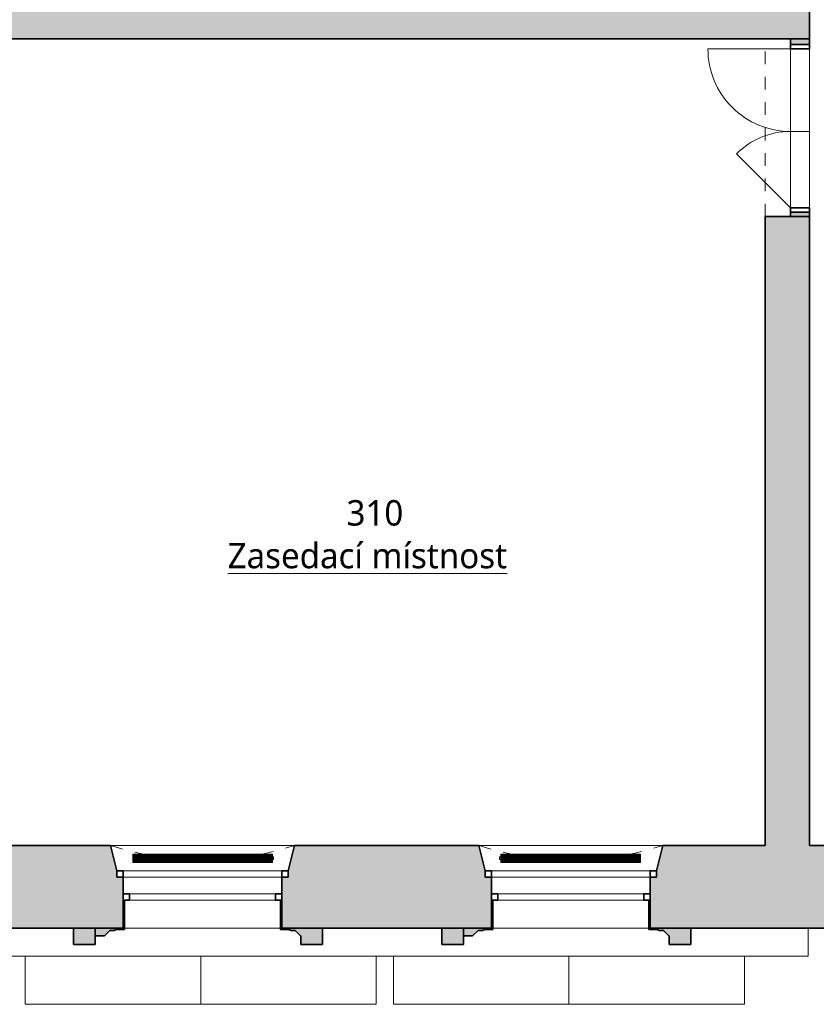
# Model space of a CAD drawing. Header units: metres. Extents: x -0.2 to 46.9, y -0.5 to 28.
# Tile 9 of 30: x 11.3 to 17.6, y -0.2 to 7.5. Entities that reach past the tile are written whole.
import ezdxf

# ---------------------------------------------------------------- set-up
doc = ezdxf.new("R2010")
doc.units = ezdxf.units.M
doc.linetypes.add('AV - Cerch_ 1 tecka 4mm', pattern=[0.006, 0.004, -0.001, 0, -0.001])
doc.layers.add('AV-MISTNOSTI', color=5, linetype='Continuous', lineweight=5, true_color=0x0000ff)
for name, color, linetype, lineweight in [('AV-SRAFY', 7, 'Continuous', 35), ('AV-STAVBA', 7, 'Continuous', 18), ('AV-VYBAVENI', 7, 'Continuous', 18)]:
    doc.layers.add(name, color=color, linetype=linetype, lineweight=lineweight)
doc.styles.add('Trebuchet MS_B', font='trebuc.ttf', dxfattribs={"height": 0.2})

# ---------------------------------------------------------------- blocks, each defined once
blk = doc.blocks.new('GM_Otvor_obdélníkový - 1400x2450-997674-3NP')
at = {"layer": 'AV-STAVBA', "color": 254, "linetype": 'AV - Cerch_ 1 tecka 4mm', "lineweight": 13, "true_color": 0xcccccc}
for p, q in [((-0.7, 0.175), (0.7, 0.175)), ((-0.7, -0.175), (0.7, -0.175)), ((-0.7, -0.175), (0.7, -0.175))]:
    blk.add_line(p, q, dxfattribs=at)
blk = doc.blocks.new('DO_2-L_Ocel_ - 1250x1970-985152-3NP')
at = {"layer": 'AV-STAVBA', "color": 254, "true_color": 0xcccccc}
for p, q in [((0.65, 0.7249), (0.65, 0.075)), ((-0.6, 0.075), (-0.1757, 0.4993)), ((-0.635, 0.075), (-0.635, -0.075)), ((-0.6, 0.075), (0.65, 0.075)), ((0, 0.075), (0, -0.075)), ((0.685, 0.075), (0.685, -0.075)), ((-0.6, -0.075), (0.65, -0.075))]:
    blk.add_line(p, q, dxfattribs=at)
at = {"layer": 'AV-STAVBA', "color": 254, "lineweight": 35, "true_color": 0xcccccc}
for p, q in [((-0.6, 0.075), (-0.635, 0.075)), ((-0.635, 0.075), (-0.635, -0.075)), ((-0.6, -0.075), (-0.6, 0.075)), ((0.685, 0.075), (0.65, 0.075)), ((0.65, 0.075), (0.65, -0.075)), ((0.685, -0.075), (0.685, 0.075)), ((-0.635, -0.075), (-0.6, -0.075)), ((0.65, -0.075), (0.685, -0.075))]:
    blk.add_line(p, q, dxfattribs=at)
at = {"layer": 'AV-STAVBA', "color": 254, "linetype": 'AV - Cerch_ 1 tecka 4mm', "true_color": 0xcccccc}
for p, q in [((-0.635, 0.075), (0.685, 0.075)), ((-0.6, 0.075), (0.65, 0.075)), ((-0.635, -0.075), (0.685, -0.075)), ((-0.6, -0.075), (0.65, -0.075))]:
    blk.add_line(p, q, dxfattribs=at)
at = {"layer": 'AV-STAVBA', "color": 254, "true_color": 0xcccccc}
for centre, radius, start, end in [((0.6499, 0.075), 0.6499, 89.9951, 180), ((-0.6, 0.075), 0.6, 360, 45)]:
    blk.add_arc(centre, radius, start, end, dxfattribs=at)
blk = doc.blocks.new('WI_2-2_dvojité_bez středního sloupku - 1250x2320-1217601-3NP')
at = {"layer": 'AV-STAVBA', "color": 254, "linetype": 'AV - Cerch_ 1 tecka 4mm', "lineweight": 13, "true_color": 0xcccccc}
for p, q in [((0.675, 0.325), (-0.675, 0.325)), ((-0.675, 0.325), (0.675, 0.325)), ((0.625, 0.325), (-0.625, 0.325)), ((0.675, -0.325), (-0.675, -0.325)), ((0.625, -0.325), (-0.625, -0.325)), ((-0.625, -0.325), (0.625, -0.325))]:
    blk.add_line(p, q, dxfattribs=at)
at = {"layer": 'AV-STAVBA', "color": 254, "lineweight": 35, "true_color": 0xcccccc}
for p, q in [((-0.625, 0.125), (-0.675, 0.125)), ((-0.675, 0.125), (-0.675, 0.075)), ((-0.625, 0.075), (-0.625, 0.125)), ((0.675, 0.125), (0.625, 0.125)), ((0.625, 0.125), (0.625, 0.075)), ((0.675, 0.075), (0.675, 0.125)), ((-0.675, 0.075), (-0.625, 0.075)), ((0.625, 0.075), (0.675, 0.075)), ((-0.625, -0.105), (-0.625, -0.055)), ((-0.625, -0.055), (-0.575, -0.055)), ((-0.575, -0.055), (-0.575, -0.105)), ((0.575, -0.105), (0.575, -0.055)), ((0.575, -0.055), (0.625, -0.055)), ((0.625, -0.055), (0.625, -0.105)), ((-0.575, -0.105), (-0.625, -0.105)), ((0.625, -0.105), (0.575, -0.105))]:
    blk.add_line(p, q, dxfattribs=at)
at = {"layer": 'AV-STAVBA', "color": 254, "true_color": 0xcccccc}
for p, q in [((-0.675, 0.075), (-0.675, 0.125)), ((-0.675, 0.125), (0.675, 0.125)), ((-0.625, 0.125), (0.031, 0.125)), ((-0.625, 0.075), (-0.625, 0.125)), ((0.031, 0.125), (0.625, 0.125)), ((0.625, 0.075), (0.625, 0.125)), ((0.675, 0.075), (0.675, 0.125)), ((-0.675, 0.075), (0.675, 0.075)), ((0.031, 0.075), (-0.625, 0.075)), ((0.625, 0.075), (0.031, 0.075)), ((-0.625, -0.055), (-0.625, -0.105)), ((-0.625, -0.055), (0.625, -0.055)), ((0.031, -0.055), (-0.575, -0.055)), ((-0.575, -0.055), (-0.575, -0.105)), ((0.575, -0.055), (0.031, -0.055)), ((0.575, -0.055), (0.575, -0.105)), ((0.625, -0.055), (0.625, -0.105)), ((-0.625, -0.105), (0.625, -0.105)), ((-0.575, -0.105), (0.031, -0.105)), ((0.031, -0.105), (0.575, -0.105))]:
    blk.add_line(p, q, dxfattribs=at)
blk = doc.blocks.new('GM_Nika se zkoseným ostěním a klenutým nadpražím - 1350x2500_200-1217707-3NP')
at = {"layer": 'AV-STAVBA', "color": 254, "linetype": 'AV - Cerch_ 1 tecka 4mm', "lineweight": 13, "true_color": 0xcccccc}
for p, q in [((0.675, 0.325), (-0.675, 0.325)), ((0.725, -0.325), (-0.725, -0.325))]:
    blk.add_line(p, q, dxfattribs=at)
blk.add_arc((0, -2.5374), 2.3281, 71.85581, 108.14419, dxfattribs=at)
blk = doc.blocks.new('GM_Nika_zkosené ostění - v900-1218213-3NP')
at = {"layer": 'AV-STAVBA', "color": 254, "linetype": 'AV - Cerch_ 1 tecka 4mm', "lineweight": 13, "true_color": 0xcccccc}
blk.add_line((-0.6, 0.325), (0.85, 0.325), dxfattribs=at)
blk = doc.blocks.new('Podokenní římsa 3NP - Podokenní římsa 3NP-1611802-3NP')
at = {"layer": 'AV-STAVBA', "color": 254, "true_color": 0xcccccc}
for p, q in [((17.4948, 0.1382), (17.4948, 0.3582)), ((5.6648, 0.1382), (17.4948, 0.1382))]:
    blk.add_line(p, q, dxfattribs=at)
blk = doc.blocks.new('Tympanon a šambrána 3NP3 - Tympanon a šambrána 2NP-1615727-3NP')
at = {"layer": 'AV-STAVBA', "true_color": 0xcccccc}
h = blk.add_hatch(color=254, dxfattribs=at)
h.paths.add_polyline_path([(7.7999, 0.2282), (7.7999, 0.3582), (7.4799, 0.3582), (7.4799, 0.5782), (7.4699, 0.5782), (7.4699, 0.3482), (7.5349, 0.3482), (7.5501, 0.3394), (7.5851, 0.3394), (7.6276, 0.297), (7.6298, 0.297), (7.6298, 0.2282)])
h.paths.add_polyline_path([(6.0822, 0.297), (6.1246, 0.3394), (6.1596, 0.3394), (6.1749, 0.3482), (6.2399, 0.3482), (6.2399, 0.5782), (6.2299, 0.5782), (6.2299, 0.3582), (6.0099, 0.3582), (6.0099, 0.297)])
blk.add_hatch(color=254, dxfattribs=at).paths.add_polyline_path([(5.8398, 0.2282), (6.0099, 0.2282), (6.0092, 0.3582), (5.8398, 0.3582)])
at = {"layer": 'AV-STAVBA', "color": 254, "lineweight": 35, "true_color": 0xcccccc}
for p, q in [((6.2299, 0.5782), (6.2299, 0.3582)), ((6.2399, 0.3482), (6.2399, 0.5782)), ((7.4699, 0.5782), (7.4699, 0.3482)), ((7.4799, 0.3582), (7.4799, 0.5782)), ((6.0099, 0.3582), (5.8398, 0.3582)), ((5.8398, 0.3582), (5.8398, 0.2282)), ((6.2299, 0.3582), (6.0099, 0.3582)), ((6.0099, 0.3582), (6.0099, 0.297)), ((6.0099, 0.2282), (6.0099, 0.3582)), ((6.0822, 0.297), (6.1246, 0.3394)), ((6.1246, 0.3394), (6.1596, 0.3394)), ((6.1596, 0.3394), (6.1749, 0.3482)), ((6.1749, 0.3482), (6.2399, 0.3482)), ((7.4699, 0.3482), (7.5349, 0.3482)), ((7.7999, 0.3582), (7.4799, 0.3582)), ((7.5349, 0.3482), (7.5501, 0.3394)), ((7.5501, 0.3394), (7.5851, 0.3394)), ((7.5851, 0.3394), (7.6276, 0.297)), ((7.7999, 0.2282), (7.7999, 0.3582)), ((6.0099, 0.297), (6.0822, 0.297)), ((7.6276, 0.297), (7.6298, 0.297)), ((7.6298, 0.297), (7.6298, 0.2282)), ((5.8398, 0.2282), (6.0099, 0.2282)), ((7.6298, 0.2282), (7.7999, 0.2282))]:
    blk.add_line(p, q, dxfattribs=at)
blk = doc.blocks.new('Tympanon a šambrána 3NP4 - Tympanon a šambrána 2NP-1615841-3NP')
at = {"layer": 'AV-STAVBA', "true_color": 0xcccccc}
h = blk.add_hatch(color=254, dxfattribs=at)
h.paths.add_polyline_path([(7.6298, 0.2282), (7.7999, 0.2282), (7.7999, 0.3582), (7.4799, 0.3582), (7.4799, 0.5782), (7.4699, 0.5782), (7.4699, 0.3482), (7.5349, 0.3482), (7.5501, 0.3394), (7.5851, 0.3394), (7.6276, 0.297), (7.6298, 0.297)])
h.paths.add_polyline_path([(6.0822, 0.297), (6.1246, 0.3394), (6.1596, 0.3394), (6.1749, 0.3482), (6.2399, 0.3482), (6.2399, 0.5782), (6.2299, 0.5782), (6.2299, 0.3582), (6.0099, 0.3582), (6.0099, 0.297)])
blk.add_hatch(color=254, dxfattribs=at).paths.add_polyline_path([(6.0099, 0.2282), (6.0099, 0.3582), (5.8398, 0.3582), (5.8398, 0.2282)])
at = {"layer": 'AV-STAVBA', "color": 254, "lineweight": 35, "true_color": 0xcccccc}
for p, q in [((6.2299, 0.5782), (6.2299, 0.3582)), ((6.2399, 0.3482), (6.2399, 0.5782)), ((7.4699, 0.5782), (7.4699, 0.3482)), ((7.4799, 0.3582), (7.4799, 0.5782)), ((6.0099, 0.3582), (5.8398, 0.3582)), ((5.8398, 0.3582), (5.8398, 0.2282)), ((6.2299, 0.3582), (6.0099, 0.3582)), ((6.0099, 0.3582), (6.0099, 0.297)), ((6.0099, 0.2282), (6.0099, 0.3582)), ((6.0822, 0.297), (6.1246, 0.3394)), ((6.1246, 0.3394), (6.1596, 0.3394)), ((6.1596, 0.3394), (6.1749, 0.3482)), ((6.1749, 0.3482), (6.2399, 0.3482)), ((7.4699, 0.3482), (7.5349, 0.3482)), ((7.7999, 0.3582), (7.4799, 0.3582)), ((7.5349, 0.3482), (7.5501, 0.3394)), ((7.5501, 0.3394), (7.5851, 0.3394)), ((7.5851, 0.3394), (7.6276, 0.297)), ((7.7999, 0.2282), (7.7999, 0.3582)), ((6.0099, 0.297), (6.0822, 0.297)), ((7.6276, 0.297), (7.6298, 0.297)), ((7.6298, 0.297), (7.6298, 0.2282)), ((5.8398, 0.2282), (6.0099, 0.2282)), ((7.6298, 0.2282), (7.7999, 0.2282))]:
    blk.add_line(p, q, dxfattribs=at)
blk = doc.blocks.new('D0089 - 1514 - OÚPSŘ_Benešova_rvt-1-3NP')
at = {"layer": 'AV-SRAFY', "lineweight": 18, "true_color": 0xcccccc}
blk.add_hatch(color=254, dxfattribs=at).paths.add_polyline_path([(10.9248, 7.3582), (17.1548, 7.3582), (17.1548, 8.0382), (11.2848, 8.0382), (11.2848, 7.7082), (10.9248, 7.7082)])
h = blk.add_hatch(color=254, dxfattribs=at)
h.paths.add_polyline_path([(17.5048, 1.0082), (17.5048, 5.9582), (17.1548, 5.9582), (17.1548, 1.0082)])
h.paths.add_polyline_path([(17.1548, 7.3582), (17.5048, 7.3582), (17.5048, 8.0382), (17.1548, 8.0382)])
h = blk.add_hatch(color=254, dxfattribs=at)
h.paths.add_polyline_path([(17.3548, 5.9582), (17.5048, 5.9582), (17.5048, 5.9932), (17.3548, 5.9932)])
h.paths.add_polyline_path([(17.3548, 7.3132), (17.5048, 7.3132), (17.5048, 7.3582), (17.3548, 7.3582)])
h = blk.add_hatch(color=254, dxfattribs=at)
h.paths.add_polyline_path([(5.4448, 0.3582), (6.2299, 0.3582), (6.2299, 0.7582), (6.1799, 0.7582), (6.1799, 0.8082), (6.1299, 1.0082), (5.4348, 1.0082), (5.4348, 0.3582)])
h.paths.add_polyline_path([(26.1098, 0.3582), (26.1098, 0.7582), (26.0598, 0.7582), (26.0598, 0.8082), (26.0098, 1.0082), (24.5098, 1.0082), (24.4598, 0.8082), (24.4598, 0.7582), (24.4098, 0.7582), (24.4098, 0.3582), (25.8487, 0.3582)])
h.paths.add_polyline_path([(33.9791, 0.3582), (33.9791, 0.8282), (34.0498, 0.8282), (34.0498, 1.0082), (33.3198, 1.0082), (33.2698, 0.8082), (33.2698, 0.7582), (33.2198, 0.7582), (33.2198, 0.3582), (33.8314, 0.3582)])
h.paths.add_polyline_path([(13.8748, 0.3582), (14.9998, 0.3582), (14.9998, 0.7582), (14.9498, 0.7582), (14.9498, 0.8082), (14.8998, 1.0082), (13.4498, 1.0082), (13.3998, 0.8082), (13.3998, 0.7582), (13.3498, 0.7582), (13.3498, 0.3582), (13.3759, 0.3582)])
h.paths.add_polyline_path([(9.1599, 0.3582), (9.1599, 0.7582), (9.1099, 0.7582), (9.1099, 0.8082), (9.0599, 1.0082), (7.5799, 1.0082), (7.5299, 0.8082), (7.5299, 0.7582), (7.4799, 0.7582), (7.4799, 0.3582), (8.8856, 0.3582)])
h.paths.add_polyline_path([(27.3598, 0.3582), (29.0298, 0.3582), (29.0298, 0.7582), (28.9798, 0.7582), (28.9798, 0.8082), (28.9298, 1.0082), (27.4598, 1.0082), (27.4098, 0.8082), (27.4098, 0.7582), (27.3598, 0.7582), (27.3598, 0.5581)])
h.paths.add_polyline_path([(23.1598, 0.3582), (23.1598, 0.7582), (23.1098, 0.7582), (23.1098, 0.8082), (23.0598, 1.0082), (21.0598, 1.0082), (21.0198, 0.8082), (20.9698, 0.8082), (20.9698, 0.7582), (20.9198, 0.7582), (20.9198, 0.3582), (22.8552, 0.3582)])
h.paths.add_polyline_path([(16.2498, 0.3582), (18.5198, 0.3582), (18.5198, 0.7582), (18.4698, 0.7582), (18.4698, 0.8082), (18.4198, 0.8082), (18.3798, 1.0082), (16.3498, 1.0082), (16.2998, 0.8082), (16.2998, 0.7582), (16.2498, 0.7582), (16.2498, 0.5581)])
h.paths.add_polyline_path([(10.4099, 0.3582), (12.0998, 0.3582), (12.0998, 0.7582), (12.0498, 0.7582), (12.0498, 0.8082), (11.9998, 1.0082), (10.5099, 1.0082), (10.4599, 0.8082), (10.4599, 0.7582), (10.4099, 0.7582), (10.4099, 0.5581)])
h.paths.add_polyline_path([(31.9698, 0.3582), (31.9698, 0.7582), (31.9198, 0.7582), (31.9198, 0.8082), (31.8698, 1.0082), (30.3798, 1.0082), (30.3298, 0.8082), (30.3298, 0.7582), (30.2798, 0.7582), (30.2798, 0.3582), (31.8357, 0.3582)])
at = {"layer": 'AV-STAVBA', "color": 254, "lineweight": 35, "true_color": 0xcccccc}
for p, q in [((17.5048, 7.3582), (17.5048, 7.6982)), ((11.0748, 7.3582), (17.1548, 7.3582)), ((17.1548, 7.3582), (17.5048, 7.3582)), ((17.3548, 7.3582), (17.3548, 7.3132)), ((17.5048, 7.3582), (17.3548, 7.3582)), ((17.3548, 7.3132), (17.5048, 7.3132)), ((17.5048, 7.3132), (17.5048, 7.3582)), ((17.3548, 5.9932), (17.3548, 5.9582)), ((17.5048, 5.9932), (17.3548, 5.9932)), ((17.5048, 5.9582), (17.5048, 5.9932)), ((17.5048, 5.9582), (17.1548, 5.9582)), ((17.1548, 5.9582), (17.1548, 1.0082)), ((17.3548, 5.9582), (17.5048, 5.9582)), ((17.5048, 1.0082), (17.5048, 5.9582)), ((11.9998, 1.0082), (11.0748, 1.0082)), ((12.0498, 0.8082), (11.9998, 1.0082)), ((13.4498, 1.0082), (13.3998, 0.8082)), ((14.8998, 1.0082), (13.4498, 1.0082)), ((14.9498, 0.8082), (14.8998, 1.0082)), ((16.3498, 1.0082), (16.2998, 0.8082)), ((17.1548, 1.0082), (16.3498, 1.0082)), ((18.3798, 1.0082), (17.5048, 1.0082)), ((12.0998, 0.6282), (12.0998, 0.7582)), ((13.3498, 0.7582), (13.3498, 0.6282)), ((14.9998, 0.6282), (14.9998, 0.7582)), ((16.2498, 0.7582), (16.2498, 0.6282)), ((12.0998, 0.3582), (12.0998, 0.5782)), ((13.3498, 0.5782), (13.3498, 0.3582)), ((14.9998, 0.3582), (14.9998, 0.5782)), ((16.2498, 0.5782), (16.2498, 0.3582)), ((10.4099, 0.3582), (12.0998, 0.3582)), ((13.3498, 0.3582), (14.9998, 0.3582)), ((16.2498, 0.3582), (18.5198, 0.3582))]:
    blk.add_line(p, q, dxfattribs=at)
at = {"layer": 'AV-STAVBA', "color": 254, "true_color": 0xcccccc}
for p, q in [((17.3548, 6.0282), (17.3548, 7.2782)), ((17.5048, 7.2782), (17.5048, 6.0282)), ((13.3498, 0.7582), (12.0998, 0.7582)), ((16.2498, 0.7582), (14.9998, 0.7582)), ((13.3398, 0.3582), (12.1098, 0.3582)), ((16.2398, 0.3582), (15.0098, 0.3582)), ((11.3277, 0.1382), (11.3277, -0.2418)), ((12.7103, 0.1382), (12.7103, -0.2418)), ((14.0929, -0.2418), (14.0929, 0.1382)), ((14.2277, 0.1382), (14.2277, -0.2418)), ((15.6103, 0.1382), (15.6103, -0.2418)), ((16.9929, -0.2418), (16.9929, 0.1382)), ((12.7103, -0.2418), (11.3277, -0.2418)), ((14.0929, -0.2418), (12.7103, -0.2418)), ((15.6103, -0.2418), (14.2277, -0.2418)), ((16.9929, -0.2418), (15.6103, -0.2418))]:
    blk.add_line(p, q, dxfattribs=at)
at = {"layer": 'AV-STAVBA', "color": 254, "lineweight": 18, "true_color": 0xcccccc}
for name, p, rotation in [('DO_2-L_Ocel_ - 1250x1970-985152-3NP', (17.4298, 6.6282), 89.99999999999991), ('GM_Otvor_obdélníkový - 1400x2450-997674-3NP', (17.3298, 6.6582), 89.9999999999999), ('GM_Nika se zkoseným ostěním a klenutým nadpražím - 1350x2500_200-1217707-3NP', (12.7248, 0.6832), 180), ('GM_Nika se zkoseným ostěním a klenutým nadpražím - 1350x2500_200-1217707-3NP', (15.6248, 0.6832), 180)]:
    blk.add_blockref(name, p, dxfattribs=dict(at, rotation=rotation))
for name, p in [('GM_Nika_zkosené ostění - v900-1218213-3NP', (12.5998, 0.6832)), ('WI_2-2_dvojité_bez středního sloupku - 1250x2320-1217601-3NP', (12.7248, 0.6832)), ('GM_Nika_zkosené ostění - v900-1218213-3NP', (15.4998, 0.6832)), ('WI_2-2_dvojité_bez středního sloupku - 1250x2320-1217601-3NP', (15.6248, 0.6832)), ('Tympanon a šambrána 3NP3 - Tympanon a šambrána 2NP-1615727-3NP', (5.87, 0)), ('Tympanon a šambrána 3NP4 - Tympanon a šambrána 2NP-1615841-3NP', (8.77, 0)), ('Podokenní římsa 3NP - Podokenní římsa 3NP-1611802-3NP', (0, 0))]:
    blk.add_blockref(name, p, dxfattribs=at)
blk = doc.blocks.new('PF_Deskový radiátor_připojení boční - 1100_600_66-835213-3NP')
at = {"layer": 'AV-VYBAVENI', "color": 5, "true_color": 0x0000ff}
for p, q in [((-0.55, 0.01), (-0.56, 0.01)), ((-0.56, 0.01), (-0.56, -0.01)), ((-0.56, 0.01), (-0.56, 0.0097)), ((-0.55, 0.01), (-0.56, 0.01)), ((-0.56, 0.01), (-0.56, 0.0097)), ((-0.56, 0.01), (-0.56, 0.0097)), ((0.55, 0.033), (-0.55, 0.033)), ((-0.55, 0.033), (-0.55, -0.033)), ((-0.543, -0.026), (-0.543, 0.026)), ((-0.543, 0.026), (0.543, 0.026)), ((-0.533, 0.026), (-0.536, 0.026)), ((-0.536, 0.026), (-0.536, -0.026)), ((-0.533, -0.026), (-0.533, 0.026)), ((-0.5245, 0.026), (-0.5275, 0.026)), ((-0.5275, 0.026), (-0.5275, -0.026)), ((-0.5245, -0.026), (-0.5245, 0.026)), ((-0.516, 0.026), (-0.519, 0.026)), ((-0.519, 0.026), (-0.519, -0.026)), ((-0.516, -0.026), (-0.516, 0.026)), ((-0.5075, 0.026), (-0.5105, 0.026)), ((-0.5105, 0.026), (-0.5105, -0.026)), ((-0.5075, -0.026), (-0.5075, 0.026)), ((-0.499, 0.026), (-0.502, 0.026)), ((-0.502, 0.026), (-0.502, -0.026)), ((-0.499, -0.026), (-0.499, 0.026)), ((-0.4905, 0.026), (-0.4935, 0.026)), ((-0.4935, 0.026), (-0.4935, -0.026)), ((-0.4905, -0.026), (-0.4905, 0.026)), ((-0.482, 0.026), (-0.485, 0.026)), ((-0.485, 0.026), (-0.485, -0.026)), ((-0.482, -0.026), (-0.482, 0.026)), ((-0.4735, 0.026), (-0.4765, 0.026)), ((-0.4765, 0.026), (-0.4765, -0.026)), ((-0.4735, -0.026), (-0.4735, 0.026)), ((-0.465, 0.026), (-0.468, 0.026)), ((-0.468, 0.026), (-0.468, -0.026)), ((-0.465, -0.026), (-0.465, 0.026)), ((-0.4565, 0.026), (-0.4595, 0.026)), ((-0.4595, 0.026), (-0.4595, -0.026)), ((-0.4565, -0.026), (-0.4565, 0.026)), ((-0.448, 0.026), (-0.451, 0.026)), ((-0.451, 0.026), (-0.451, -0.026)), ((-0.448, -0.026), (-0.448, 0.026)), ((-0.4395, 0.026), (-0.4425, 0.026)), ((-0.4425, 0.026), (-0.4425, -0.026)), ((-0.4395, -0.026), (-0.4395, 0.026)), ((-0.431, 0.026), (-0.434, 0.026)), ((-0.434, 0.026), (-0.434, -0.026)), ((-0.431, -0.026), (-0.431, 0.026)), ((-0.4225, 0.026), (-0.4255, 0.026)), ((-0.4255, 0.026), (-0.4255, -0.026)), ((-0.4225, -0.026), (-0.4225, 0.026)), ((-0.414, 0.026), (-0.417, 0.026)), ((-0.417, 0.026), (-0.417, -0.026)), ((-0.414, -0.026), (-0.414, 0.026)), ((-0.4055, 0.026), (-0.4085, 0.026)), ((-0.4085, 0.026), (-0.4085, -0.026)), ((-0.4055, -0.026), (-0.4055, 0.026)), ((-0.397, 0.026), (-0.4, 0.026)), ((-0.4, 0.026), (-0.4, -0.026)), ((-0.397, -0.026), (-0.397, 0.026)), ((-0.3885, 0.026), (-0.3915, 0.026)), ((-0.3915, 0.026), (-0.3915, -0.026)), ((-0.3885, -0.026), (-0.3885, 0.026)), ((-0.38, 0.026), (-0.383, 0.026)), ((-0.383, 0.026), (-0.383, -0.026)), ((-0.38, -0.026), (-0.38, 0.026)), ((-0.3715, 0.026), (-0.3745, 0.026)), ((-0.3745, 0.026), (-0.3745, -0.026)), ((-0.3715, -0.026), (-0.3715, 0.026)), ((-0.363, 0.026), (-0.366, 0.026)), ((-0.366, 0.026), (-0.366, -0.026)), ((-0.363, -0.026), (-0.363, 0.026)), ((-0.3545, 0.026), (-0.3575, 0.026)), ((-0.3575, 0.026), (-0.3575, -0.026)), ((-0.3545, -0.026), (-0.3545, 0.026)), ((-0.346, 0.026), (-0.349, 0.026)), ((-0.349, 0.026), (-0.349, -0.026)), ((-0.346, -0.026), (-0.346, 0.026)), ((-0.3375, 0.026), (-0.3405, 0.026)), ((-0.3405, 0.026), (-0.3405, -0.026)), ((-0.3375, -0.026), (-0.3375, 0.026)), ((-0.329, 0.026), (-0.332, 0.026)), ((-0.332, 0.026), (-0.332, -0.026)), ((-0.329, -0.026), (-0.329, 0.026)), ((-0.3205, 0.026), (-0.3235, 0.026)), ((-0.3235, 0.026), (-0.3235, -0.026)), ((-0.3205, -0.026), (-0.3205, 0.026)), ((-0.312, 0.026), (-0.315, 0.026)), ((-0.315, 0.026), (-0.315, -0.026)), ((-0.312, -0.026), (-0.312, 0.026)), ((-0.3035, 0.026), (-0.3065, 0.026)), ((-0.3065, 0.026), (-0.3065, -0.026)), ((-0.3035, -0.026), (-0.3035, 0.026)), ((-0.295, 0.026), (-0.298, 0.026)), ((-0.298, 0.026), (-0.298, -0.026)), ((-0.295, -0.026), (-0.295, 0.026)), ((-0.2865, 0.026), (-0.2895, 0.026)), ((-0.2895, 0.026), (-0.2895, -0.026)), ((-0.2865, -0.026), (-0.2865, 0.026)), ((-0.278, 0.026), (-0.281, 0.026)), ((-0.281, 0.026), (-0.281, -0.026)), ((-0.278, -0.026), (-0.278, 0.026)), ((-0.2695, 0.026), (-0.2725, 0.026)), ((-0.2725, 0.026), (-0.2725, -0.026)), ((-0.2695, -0.026), (-0.2695, 0.026)), ((-0.261, 0.026), (-0.264, 0.026)), ((-0.264, 0.026), (-0.264, -0.026)), ((-0.261, -0.026), (-0.261, 0.026)), ((-0.2525, 0.026), (-0.2555, 0.026)), ((-0.2555, 0.026), (-0.2555, -0.026)), ((-0.2525, -0.026), (-0.2525, 0.026)), ((-0.244, 0.026), (-0.247, 0.026)), ((-0.247, 0.026), (-0.247, -0.026)), ((-0.244, -0.026), (-0.244, 0.026)), ((-0.2355, 0.026), (-0.2385, 0.026)), ((-0.2385, 0.026), (-0.2385, -0.026)), ((-0.2355, -0.026), (-0.2355, 0.026)), ((-0.227, 0.026), (-0.23, 0.026)), ((-0.23, 0.026), (-0.23, -0.026)), ((-0.227, -0.026), (-0.227, 0.026)), ((-0.2185, 0.026), (-0.2215, 0.026)), ((-0.2215, 0.026), (-0.2215, -0.026)), ((-0.2185, -0.026), (-0.2185, 0.026)), ((-0.21, 0.026), (-0.213, 0.026)), ((-0.213, 0.026), (-0.213, -0.026)), ((-0.21, -0.026), (-0.21, 0.026)), ((-0.2015, 0.026), (-0.2045, 0.026)), ((-0.2045, 0.026), (-0.2045, -0.026)), ((-0.2015, -0.026), (-0.2015, 0.026)), ((-0.193, 0.026), (-0.196, 0.026)), ((-0.196, 0.026), (-0.196, -0.026)), ((-0.193, -0.026), (-0.193, 0.026)), ((-0.1845, 0.026), (-0.1875, 0.026)), ((-0.1875, 0.026), (-0.1875, -0.026)), ((-0.1845, -0.026), (-0.1845, 0.026)), ((-0.176, 0.026), (-0.179, 0.026)), ((-0.179, 0.026), (-0.179, -0.026)), ((-0.176, -0.026), (-0.176, 0.026)), ((-0.1675, 0.026), (-0.1705, 0.026)), ((-0.1705, 0.026), (-0.1705, -0.026)), ((-0.1675, -0.026), (-0.1675, 0.026)), ((-0.159, 0.026), (-0.162, 0.026)), ((-0.162, 0.026), (-0.162, -0.026)), ((-0.159, -0.026), (-0.159, 0.026)), ((-0.1505, 0.026), (-0.1535, 0.026)), ((-0.1535, 0.026), (-0.1535, -0.026)), ((-0.1505, -0.026), (-0.1505, 0.026)), ((-0.142, 0.026), (-0.145, 0.026)), ((-0.145, 0.026), (-0.145, -0.026)), ((-0.142, -0.026), (-0.142, 0.026)), ((-0.1335, 0.026), (-0.1365, 0.026)), ((-0.1365, 0.026), (-0.1365, -0.026)), ((-0.1335, -0.026), (-0.1335, 0.026)), ((-0.125, 0.026), (-0.128, 0.026)), ((-0.128, 0.026), (-0.128, -0.026)), ((-0.125, -0.026), (-0.125, 0.026)), ((-0.1165, 0.026), (-0.1195, 0.026)), ((-0.1195, 0.026), (-0.1195, -0.026)), ((-0.1165, -0.026), (-0.1165, 0.026)), ((-0.108, 0.026), (-0.111, 0.026)), ((-0.111, 0.026), (-0.111, -0.026)), ((-0.108, -0.026), (-0.108, 0.026)), ((-0.0995, 0.026), (-0.1025, 0.026)), ((-0.1025, 0.026), (-0.1025, -0.026)), ((-0.0995, -0.026), (-0.0995, 0.026)), ((-0.091, 0.026), (-0.094, 0.026)), ((-0.094, 0.026), (-0.094, -0.026)), ((-0.091, -0.026), (-0.091, 0.026)), ((-0.0825, 0.026), (-0.0855, 0.026)), ((-0.0855, 0.026), (-0.0855, -0.026)), ((-0.0825, -0.026), (-0.0825, 0.026)), ((-0.074, 0.026), (-0.077, 0.026)), ((-0.077, 0.026), (-0.077, -0.026)), ((-0.074, -0.026), (-0.074, 0.026)), ((-0.0655, 0.026), (-0.0685, 0.026)), ((-0.0685, 0.026), (-0.0685, -0.026)), ((-0.0655, -0.026), (-0.0655, 0.026)), ((-0.057, 0.026), (-0.06, 0.026)), ((-0.06, 0.026), (-0.06, -0.026)), ((-0.057, -0.026), (-0.057, 0.026)), ((-0.0485, 0.026), (-0.0515, 0.026)), ((-0.0515, 0.026), (-0.0515, -0.026)), ((-0.0485, -0.026), (-0.0485, 0.026)), ((-0.04, 0.026), (-0.043, 0.026)), ((-0.043, 0.026), (-0.043, -0.026)), ((-0.04, -0.026), (-0.04, 0.026)), ((-0.0315, 0.026), (-0.0345, 0.026)), ((-0.0345, 0.026), (-0.0345, -0.026)), ((-0.0315, -0.026), (-0.0315, 0.026)), ((-0.023, 0.026), (-0.026, 0.026)), ((-0.026, 0.026), (-0.026, -0.026)), ((-0.023, -0.026), (-0.023, 0.026)), ((-0.0145, 0.026), (-0.0175, 0.026)), ((-0.0175, 0.026), (-0.0175, -0.026)), ((-0.0145, -0.026), (-0.0145, 0.026)), ((-0.006, 0.026), (-0.009, 0.026)), ((-0.009, 0.026), (-0.009, -0.026)), ((-0.006, -0.026), (-0.006, 0.026)), ((0.0025, 0.026), (-0.0005, 0.026)), ((-0.0005, 0.026), (-0.0005, -0.026)), ((0.0025, -0.026), (0.0025, 0.026)), ((0.011, 0.026), (0.008, 0.026)), ((0.008, 0.026), (0.008, -0.026)), ((0.011, -0.026), (0.011, 0.026)), ((0.0195, 0.026), (0.0165, 0.026)), ((0.0165, 0.026), (0.0165, -0.026)), ((0.0195, -0.026), (0.0195, 0.026)), ((0.028, 0.026), (0.025, 0.026)), ((0.025, 0.026), (0.025, -0.026)), ((0.028, -0.026), (0.028, 0.026)), ((0.0365, 0.026), (0.0335, 0.026)), ((0.0335, 0.026), (0.0335, -0.026)), ((0.0365, -0.026), (0.0365, 0.026)), ((0.045, 0.026), (0.042, 0.026)), ((0.042, 0.026), (0.042, -0.026)), ((0.045, -0.026), (0.045, 0.026)), ((0.0535, 0.026), (0.0505, 0.026)), ((0.0505, 0.026), (0.0505, -0.026)), ((0.0535, -0.026), (0.0535, 0.026)), ((0.062, 0.026), (0.059, 0.026)), ((0.059, 0.026), (0.059, -0.026)), ((0.062, -0.026), (0.062, 0.026)), ((0.0705, 0.026), (0.0675, 0.026)), ((0.0675, 0.026), (0.0675, -0.026)), ((0.0705, -0.026), (0.0705, 0.026)), ((0.079, 0.026), (0.076, 0.026)), ((0.076, 0.026), (0.076, -0.026)), ((0.079, -0.026), (0.079, 0.026)), ((0.0875, 0.026), (0.0845, 0.026)), ((0.0845, 0.026), (0.0845, -0.026)), ((0.0875, -0.026), (0.0875, 0.026)), ((0.096, 0.026), (0.093, 0.026)), ((0.093, 0.026), (0.093, -0.026)), ((0.096, -0.026), (0.096, 0.026)), ((0.1045, 0.026), (0.1015, 0.026)), ((0.1015, 0.026), (0.1015, -0.026)), ((0.1045, -0.026), (0.1045, 0.026)), ((0.113, 0.026), (0.11, 0.026)), ((0.11, 0.026), (0.11, -0.026)), ((0.113, -0.026), (0.113, 0.026)), ((0.1215, 0.026), (0.1185, 0.026)), ((0.1185, 0.026), (0.1185, -0.026)), ((0.1215, -0.026), (0.1215, 0.026)), ((0.13, 0.026), (0.127, 0.026)), ((0.127, 0.026), (0.127, -0.026)), ((0.13, -0.026), (0.13, 0.026)), ((0.1385, 0.026), (0.1355, 0.026)), ((0.1355, 0.026), (0.1355, -0.026)), ((0.1385, -0.026), (0.1385, 0.026)), ((0.147, 0.026), (0.144, 0.026)), ((0.144, 0.026), (0.144, -0.026)), ((0.147, -0.026), (0.147, 0.026)), ((0.1555, 0.026), (0.1525, 0.026)), ((0.1525, 0.026), (0.1525, -0.026)), ((0.1555, -0.026), (0.1555, 0.026)), ((0.164, 0.026), (0.161, 0.026)), ((0.161, 0.026), (0.161, -0.026)), ((0.164, -0.026), (0.164, 0.026)), ((0.1725, 0.026), (0.1695, 0.026)), ((0.1695, 0.026), (0.1695, -0.026)), ((0.1725, -0.026), (0.1725, 0.026)), ((0.181, 0.026), (0.178, 0.026)), ((0.178, 0.026), (0.178, -0.026)), ((0.181, -0.026), (0.181, 0.026)), ((0.1895, 0.026), (0.1865, 0.026)), ((0.1865, 0.026), (0.1865, -0.026)), ((0.1895, -0.026), (0.1895, 0.026)), ((0.198, 0.026), (0.195, 0.026)), ((0.195, 0.026), (0.195, -0.026)), ((0.198, -0.026), (0.198, 0.026)), ((0.2065, 0.026), (0.2035, 0.026)), ((0.2035, 0.026), (0.2035, -0.026)), ((0.2065, -0.026), (0.2065, 0.026)), ((0.215, 0.026), (0.212, 0.026)), ((0.212, 0.026), (0.212, -0.026)), ((0.215, -0.026), (0.215, 0.026)), ((0.2235, 0.026), (0.2205, 0.026)), ((0.2205, 0.026), (0.2205, -0.026)), ((0.2235, -0.026), (0.2235, 0.026)), ((0.232, 0.026), (0.229, 0.026)), ((0.229, 0.026), (0.229, -0.026)), ((0.232, -0.026), (0.232, 0.026)), ((0.2405, 0.026), (0.2375, 0.026)), ((0.2375, 0.026), (0.2375, -0.026)), ((0.2405, -0.026), (0.2405, 0.026)), ((0.249, 0.026), (0.246, 0.026)), ((0.246, 0.026), (0.246, -0.026)), ((0.249, -0.026), (0.249, 0.026)), ((0.2575, 0.026), (0.2545, 0.026)), ((0.2545, 0.026), (0.2545, -0.026)), ((0.2575, -0.026), (0.2575, 0.026)), ((0.266, 0.026), (0.263, 0.026)), ((0.263, 0.026), (0.263, -0.026)), ((0.266, -0.026), (0.266, 0.026)), ((0.2745, 0.026), (0.2715, 0.026)), ((0.2715, 0.026), (0.2715, -0.026)), ((0.2745, -0.026), (0.2745, 0.026)), ((0.283, 0.026), (0.28, 0.026)), ((0.28, 0.026), (0.28, -0.026)), ((0.283, -0.026), (0.283, 0.026)), ((0.2915, 0.026), (0.2885, 0.026)), ((0.2885, 0.026), (0.2885, -0.026)), ((0.2915, -0.026), (0.2915, 0.026)), ((0.3, 0.026), (0.297, 0.026)), ((0.297, 0.026), (0.297, -0.026)), ((0.3, -0.026), (0.3, 0.026)), ((0.3085, 0.026), (0.3055, 0.026)), ((0.3055, 0.026), (0.3055, -0.026)), ((0.3085, -0.026), (0.3085, 0.026)), ((0.317, 0.026), (0.314, 0.026)), ((0.314, 0.026), (0.314, -0.026)), ((0.317, -0.026), (0.317, 0.026)), ((0.3255, 0.026), (0.3225, 0.026)), ((0.3225, 0.026), (0.3225, -0.026)), ((0.3255, -0.026), (0.3255, 0.026)), ((0.334, 0.026), (0.331, 0.026)), ((0.331, 0.026), (0.331, -0.026)), ((0.334, -0.026), (0.334, 0.026)), ((0.3425, 0.026), (0.3395, 0.026)), ((0.3395, 0.026), (0.3395, -0.026)), ((0.3425, -0.026), (0.3425, 0.026)), ((0.351, 0.026), (0.348, 0.026)), ((0.348, 0.026), (0.348, -0.026)), ((0.351, -0.026), (0.351, 0.026)), ((0.3595, 0.026), (0.3565, 0.026)), ((0.3565, 0.026), (0.3565, -0.026)), ((0.3595, -0.026), (0.3595, 0.026)), ((0.368, 0.026), (0.365, 0.026)), ((0.365, 0.026), (0.365, -0.026)), ((0.368, -0.026), (0.368, 0.026)), ((0.3765, 0.026), (0.3735, 0.026)), ((0.3735, 0.026), (0.3735, -0.026)), ((0.3765, -0.026), (0.3765, 0.026)), ((0.385, 0.026), (0.382, 0.026)), ((0.382, 0.026), (0.382, -0.026)), ((0.385, -0.026), (0.385, 0.026)), ((0.3935, 0.026), (0.3905, 0.026)), ((0.3905, 0.026), (0.3905, -0.026)), ((0.3935, -0.026), (0.3935, 0.026)), ((0.402, 0.026), (0.399, 0.026)), ((0.399, 0.026), (0.399, -0.026)), ((0.402, -0.026), (0.402, 0.026)), ((0.4105, 0.026), (0.4075, 0.026)), ((0.4075, 0.026), (0.4075, -0.026)), ((0.4105, -0.026), (0.4105, 0.026)), ((0.419, 0.026), (0.416, 0.026)), ((0.416, 0.026), (0.416, -0.026)), ((0.419, -0.026), (0.419, 0.026)), ((0.4275, 0.026), (0.4245, 0.026)), ((0.4245, 0.026), (0.4245, -0.026)), ((0.4275, -0.026), (0.4275, 0.026)), ((0.436, 0.026), (0.433, 0.026)), ((0.433, 0.026), (0.433, -0.026)), ((0.436, -0.026), (0.436, 0.026)), ((0.4445, 0.026), (0.4415, 0.026)), ((0.4415, 0.026), (0.4415, -0.026)), ((0.4445, -0.026), (0.4445, 0.026)), ((0.453, 0.026), (0.45, 0.026)), ((0.45, 0.026), (0.45, -0.026)), ((0.453, -0.026), (0.453, 0.026)), ((0.4615, 0.026), (0.4585, 0.026)), ((0.4585, 0.026), (0.4585, -0.026)), ((0.4615, -0.026), (0.4615, 0.026)), ((0.47, 0.026), (0.467, 0.026)), ((0.467, 0.026), (0.467, -0.026)), ((0.47, -0.026), (0.47, 0.026)), ((0.4785, 0.026), (0.4755, 0.026)), ((0.4755, 0.026), (0.4755, -0.026)), ((0.4785, -0.026), (0.4785, 0.026)), ((0.487, 0.026), (0.484, 0.026)), ((0.484, 0.026), (0.484, -0.026)), ((0.487, -0.026), (0.487, 0.026)), ((0.4955, 0.026), (0.4925, 0.026)), ((0.4925, 0.026), (0.4925, -0.026)), ((0.4955, -0.026), (0.4955, 0.026)), ((0.504, 0.026), (0.501, 0.026)), ((0.501, 0.026), (0.501, -0.026)), ((0.504, -0.026), (0.504, 0.026)), ((0.5125, 0.026), (0.5095, 0.026)), ((0.5095, 0.026), (0.5095, -0.026)), ((0.5125, -0.026), (0.5125, 0.026)), ((0.521, 0.026), (0.518, 0.026)), ((0.518, 0.026), (0.518, -0.026)), ((0.521, -0.026), (0.521, 0.026)), ((0.5295, 0.026), (0.5265, 0.026)), ((0.5265, 0.026), (0.5265, -0.026)), ((0.5295, -0.026), (0.5295, 0.026)), ((0.538, 0.026), (0.535, 0.026)), ((0.535, 0.026), (0.535, -0.026)), ((0.538, -0.026), (0.538, 0.026)), ((0.543, 0.026), (0.543, -0.026)), ((0.5465, 0.026), (0.5435, 0.026)), ((0.5435, 0.026), (0.5435, -0.026)), ((0.5465, -0.026), (0.5465, 0.026)), ((0.55, -0.033), (0.55, 0.033)), ((-0.56, -0.0097), (-0.56, -0.01)), ((-0.56, -0.0097), (-0.56, -0.01)), ((-0.56, -0.0097), (-0.56, -0.01)), ((-0.56, -0.01), (-0.55, -0.01)), ((-0.56, -0.01), (-0.55, -0.01)), ((-0.55, -0.033), (0.55, -0.033)), ((0.543, -0.026), (-0.543, -0.026)), ((-0.536, -0.026), (-0.533, -0.026)), ((-0.5275, -0.026), (-0.5245, -0.026)), ((-0.519, -0.026), (-0.516, -0.026)), ((-0.5105, -0.026), (-0.5075, -0.026)), ((-0.502, -0.026), (-0.499, -0.026)), ((-0.4935, -0.026), (-0.4905, -0.026)), ((-0.485, -0.026), (-0.482, -0.026)), ((-0.4765, -0.026), (-0.4735, -0.026)), ((-0.468, -0.026), (-0.465, -0.026)), ((-0.4595, -0.026), (-0.4565, -0.026)), ((-0.451, -0.026), (-0.448, -0.026)), ((-0.4425, -0.026), (-0.4395, -0.026)), ((-0.434, -0.026), (-0.431, -0.026)), ((-0.4255, -0.026), (-0.4225, -0.026)), ((-0.417, -0.026), (-0.414, -0.026)), ((-0.4085, -0.026), (-0.4055, -0.026)), ((-0.4, -0.026), (-0.397, -0.026)), ((-0.3915, -0.026), (-0.3885, -0.026)), ((-0.383, -0.026), (-0.38, -0.026)), ((-0.3745, -0.026), (-0.3715, -0.026)), ((-0.366, -0.026), (-0.363, -0.026)), ((-0.3575, -0.026), (-0.3545, -0.026)), ((-0.349, -0.026), (-0.346, -0.026)), ((-0.3405, -0.026), (-0.3375, -0.026)), ((-0.332, -0.026), (-0.329, -0.026)), ((-0.3235, -0.026), (-0.3205, -0.026)), ((-0.315, -0.026), (-0.312, -0.026)), ((-0.3065, -0.026), (-0.3035, -0.026)), ((-0.298, -0.026), (-0.295, -0.026)), ((-0.2895, -0.026), (-0.2865, -0.026)), ((-0.281, -0.026), (-0.278, -0.026)), ((-0.2725, -0.026), (-0.2695, -0.026)), ((-0.264, -0.026), (-0.261, -0.026)), ((-0.2555, -0.026), (-0.2525, -0.026)), ((-0.247, -0.026), (-0.244, -0.026)), ((-0.2385, -0.026), (-0.2355, -0.026)), ((-0.23, -0.026), (-0.227, -0.026)), ((-0.2215, -0.026), (-0.2185, -0.026)), ((-0.213, -0.026), (-0.21, -0.026)), ((-0.2045, -0.026), (-0.2015, -0.026)), ((-0.196, -0.026), (-0.193, -0.026)), ((-0.1875, -0.026), (-0.1845, -0.026)), ((-0.179, -0.026), (-0.176, -0.026)), ((-0.1705, -0.026), (-0.1675, -0.026)), ((-0.162, -0.026), (-0.159, -0.026)), ((-0.1535, -0.026), (-0.1505, -0.026)), ((-0.145, -0.026), (-0.142, -0.026)), ((-0.1365, -0.026), (-0.1335, -0.026)), ((-0.128, -0.026), (-0.125, -0.026)), ((-0.1195, -0.026), (-0.1165, -0.026)), ((-0.111, -0.026), (-0.108, -0.026)), ((-0.1025, -0.026), (-0.0995, -0.026)), ((-0.094, -0.026), (-0.091, -0.026)), ((-0.0855, -0.026), (-0.0825, -0.026)), ((-0.077, -0.026), (-0.074, -0.026)), ((-0.0685, -0.026), (-0.0655, -0.026)), ((-0.06, -0.026), (-0.057, -0.026)), ((-0.0515, -0.026), (-0.0485, -0.026)), ((-0.043, -0.026), (-0.04, -0.026)), ((-0.0345, -0.026), (-0.0315, -0.026)), ((-0.026, -0.026), (-0.023, -0.026)), ((-0.0175, -0.026), (-0.0145, -0.026)), ((-0.009, -0.026), (-0.006, -0.026)), ((-0.0005, -0.026), (0.0025, -0.026)), ((0.008, -0.026), (0.011, -0.026)), ((0.0165, -0.026), (0.0195, -0.026)), ((0.025, -0.026), (0.028, -0.026)), ((0.0335, -0.026), (0.0365, -0.026)), ((0.042, -0.026), (0.045, -0.026)), ((0.0505, -0.026), (0.0535, -0.026)), ((0.059, -0.026), (0.062, -0.026)), ((0.0675, -0.026), (0.0705, -0.026)), ((0.076, -0.026), (0.079, -0.026)), ((0.0845, -0.026), (0.0875, -0.026)), ((0.093, -0.026), (0.096, -0.026)), ((0.1015, -0.026), (0.1045, -0.026)), ((0.11, -0.026), (0.113, -0.026)), ((0.1185, -0.026), (0.1215, -0.026)), ((0.127, -0.026), (0.13, -0.026)), ((0.1355, -0.026), (0.1385, -0.026)), ((0.144, -0.026), (0.147, -0.026)), ((0.1525, -0.026), (0.1555, -0.026)), ((0.161, -0.026), (0.164, -0.026)), ((0.1695, -0.026), (0.1725, -0.026)), ((0.178, -0.026), (0.181, -0.026)), ((0.1865, -0.026), (0.1895, -0.026)), ((0.195, -0.026), (0.198, -0.026)), ((0.2035, -0.026), (0.2065, -0.026)), ((0.212, -0.026), (0.215, -0.026)), ((0.2205, -0.026), (0.2235, -0.026)), ((0.229, -0.026), (0.232, -0.026)), ((0.2375, -0.026), (0.2405, -0.026)), ((0.246, -0.026), (0.249, -0.026)), ((0.2545, -0.026), (0.2575, -0.026)), ((0.263, -0.026), (0.266, -0.026)), ((0.2715, -0.026), (0.2745, -0.026)), ((0.28, -0.026), (0.283, -0.026)), ((0.2885, -0.026), (0.2915, -0.026)), ((0.297, -0.026), (0.3, -0.026)), ((0.3055, -0.026), (0.3085, -0.026)), ((0.314, -0.026), (0.317, -0.026)), ((0.3225, -0.026), (0.3255, -0.026)), ((0.331, -0.026), (0.334, -0.026)), ((0.3395, -0.026), (0.3425, -0.026)), ((0.348, -0.026), (0.351, -0.026)), ((0.3565, -0.026), (0.3595, -0.026)), ((0.365, -0.026), (0.368, -0.026)), ((0.3735, -0.026), (0.3765, -0.026)), ((0.382, -0.026), (0.385, -0.026)), ((0.3905, -0.026), (0.3935, -0.026)), ((0.399, -0.026), (0.402, -0.026)), ((0.4075, -0.026), (0.4105, -0.026)), ((0.416, -0.026), (0.419, -0.026)), ((0.4245, -0.026), (0.4275, -0.026)), ((0.433, -0.026), (0.436, -0.026)), ((0.4415, -0.026), (0.4445, -0.026)), ((0.45, -0.026), (0.453, -0.026)), ((0.4585, -0.026), (0.4615, -0.026)), ((0.467, -0.026), (0.47, -0.026)), ((0.4755, -0.026), (0.4785, -0.026)), ((0.484, -0.026), (0.487, -0.026)), ((0.4925, -0.026), (0.4955, -0.026)), ((0.501, -0.026), (0.504, -0.026)), ((0.5095, -0.026), (0.5125, -0.026)), ((0.518, -0.026), (0.521, -0.026)), ((0.5265, -0.026), (0.5295, -0.026)), ((0.535, -0.026), (0.538, -0.026)), ((0.5435, -0.026), (0.5465, -0.026))]:
    blk.add_line(p, q, dxfattribs=at)

msp = doc.modelspace()

# ---------------------------------------------------------------- block references
at = {"lineweight": 5}
msp.add_blockref('D0089 - 1514 - OÚPSŘ_Benešova_rvt-1-3NP', (0, 0), dxfattribs=at)
at = {"layer": 'AV-VYBAVENI', "color": 5, "true_color": 0x0000ff, "rotation": 180}
msp.add_blockref('PF_Deskový radiátor_připojení boční - 1100_600_66-835213-3NP', (12.7248, 0.9082), dxfattribs=at)
at = {"layer": 'AV-VYBAVENI', "color": 5, "true_color": 0x0000ff}
msp.add_blockref('PF_Deskový radiátor_připojení boční - 1100_600_66-835213-3NP', (15.6248, 0.9082), dxfattribs=at)

# ---------------------------------------------------------------- texts
at = {"layer": 'AV-MISTNOSTI', "char_height": 0.2, "attachment_point": 1, "style": 'Trebuchet MS_B'}
for s, insert, width in [('310', (13.8588, 3.7264), 0.601266), ('\\LZasedací místnost', (12.9228, 3.3901), 2.870041)]:
    msp.add_mtext(s, dxfattribs=dict(at, insert=insert, width=width))

doc.saveas('drawing.dxf')
